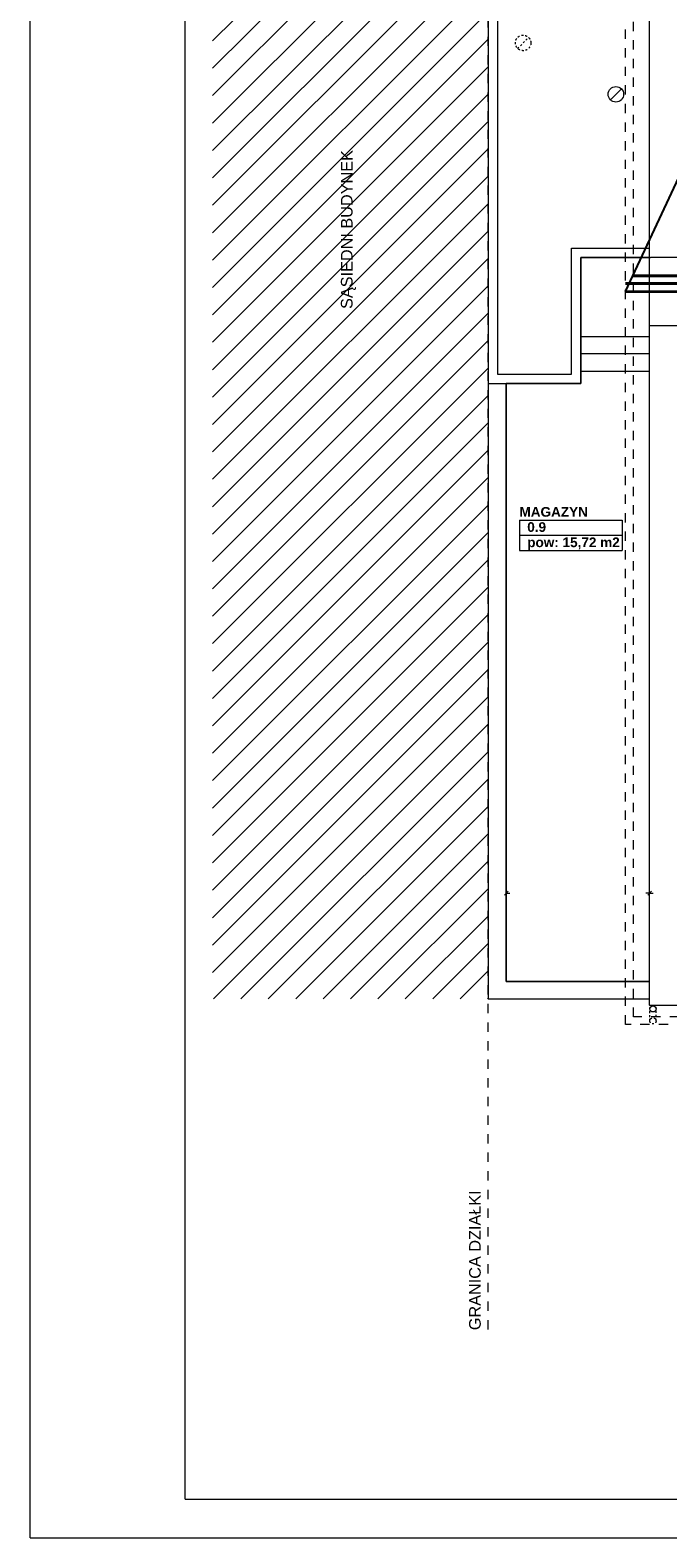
# Model space of a CAD drawing. Header units: millimetres. Extents: x 204754 to 499005, y -178579 to -103222.
# Tile 1 of 178: x 204754 to 212982, y -146315 to -126861. Entities that reach past the tile are written whole.
import ezdxf
from ezdxf import colors
from ezdxf.entities.mleader import LeaderData, LeaderLine
from ezdxf.enums import TextEntityAlignment as Align
from ezdxf.lldxf.tags import DXFTag
from ezdxf.math import Vec2, Vec3

# ---------------------------------------------------------------- set-up
doc = ezdxf.new("R2010")
doc.units = ezdxf.units.MM
doc.header["$MEASUREMENT"] = 0
doc.linetypes.add('2', pattern=[50, 25, -25])
doc.linetypes.add('Przerywana', pattern=[240, 120, -120])
doc.layers.get('0').update_dxf_attribs({"color": 252, "lineweight": 5})
for name, color, linetype, lineweight in [('IS_Ciepła_woda', 1, 'DASHDOT', 40), ('IS_opisy', 7, 'Continuous', 35), ('Nowe_! NAZWY POM', 252, 'Continuous', 5), ('Nowe_! NAZWY POM_Nr_pióra__19', 252, 'Continuous', 5), ('Nowe_! Tabelka_Nr_pióra__19', 252, 'Continuous', 5), ('Nowe_! Tabelka_Nr_pióra__7', 252, 'Continuous', 5), ('Nowe_810-G Ogólne_Nr_pióra__187', 252, 'Continuous', 5), ('Nowe_820-G Rysunki Obrazki_Nr_pióra__103', 252, 'Continuous', 5), ('Nowe_820-G Rysunki Obrazki_Nr_pióra__24', 252, 'Continuous', 5), ('Nowe_Metryczki pomieszczeń ARCHICADa_Nr_pióra__13', 252, 'Continuous', 5), ('Nowe_Nowe_220(1)-A Ściany zewnętrzne_Nr_pióra__103', 252, 'Continuous', 5), ('Nowe_Nowe_220(1)-A Ściany zewnętrzne_Nr_pióra__141', 252, 'Continuous', 5), ('Nowe_Nowe_220(1)-A Ściany zewnętrzne_Nr_pióra__23', 252, 'Continuous', 5), ('Nowe_Nowe_220(1)-A Ściany zewnętrzne_Nr_pióra__3', 252, 'Continuous', 5), ('Nowe_Nowe_220(1)-A Ściany zewnętrzne_Nr_pióra__57', 252, 'Continuous', 5), ('Nowe_TABELKA_Nr_pióra__3', 252, 'Continuous', 5), ('SANITARNE-IS-Działka wody zimnej', 5, 'Continuous', 35)]:
    doc.layers.add(name, color=color, linetype=linetype, lineweight=lineweight)
doc.styles.add('GENERATED_STYLE_1', font='arial.ttf')
doc.styles.add('GENERATED_STYLE_2', font='arialbd.ttf')
doc.styles.add('Opisowy', font='arial.ttf')
tags = doc.linetypes.add('DASHDOT', pattern=[20, 10, -5, 0, -5]).pattern_tags.tags
tags[10:11] = [DXFTag(74, 4), DXFTag(75, 0), DXFTag(340, '0'), DXFTag(46, 0.0), DXFTag(50, 0.0), DXFTag(44, 0.0), DXFTag(45, 0.0)]
tags[8:9] = [DXFTag(74, 4), DXFTag(75, 0), DXFTag(340, '0'), DXFTag(46, 0.0), DXFTag(50, 0.0), DXFTag(44, 0.0), DXFTag(45, 0.0)]
tags[6:7] = [DXFTag(74, 4), DXFTag(75, 0), DXFTag(340, '0'), DXFTag(46, 0.0), DXFTag(50, 0.0), DXFTag(44, 0.0), DXFTag(45, 0.0)]
tags[4:5] = [DXFTag(74, 4), DXFTag(75, 0), DXFTag(340, '0'), DXFTag(46, 0.0), DXFTag(50, 0.0), DXFTag(44, 0.0), DXFTag(45, 0.0)]

# ---------------------------------------------------------------- blocks, each defined once
blk = doc.blocks.new('MAGAZYN_0.9_7', base_point=(211731, -133280))
at = {"layer": 'Nowe_Metryczki pomieszczeń ARCHICADa_Nr_pióra__13', "color": 7, "linetype": 'Continuous', "lineweight": 13}
for p, q in [((211068, -133182), (211068, -133575)), ((211068, -133182), (212394, -133182)), ((212394, -133182), (212394, -133575)), ((211068, -133378), (212394, -133378)), ((211068, -133575), (212394, -133575))]:
    blk.add_line(p, q, dxfattribs=at)
at = {"layer": 'Nowe_Metryczki pomieszczeń ARCHICADa_Nr_pióra__13', "color": 7, "lineweight": 13, "style": 'GENERATED_STYLE_2'}
for tag, p in [('ROOM_NAME', (211068, -133014)), ('ROOM_NUMBER', (211168, -133210)), ('ROOM_CALC_AREA', (211168, -133407))]:
    blk.add_attdef(tag, text='', height=125, dxfattribs=at).set_placement(p, align=Align.TOP_LEFT)
blk = doc.blocks.new('podkład 20251118')
at = {"color": 252, "linetype": 'Continuous', "lineweight": 5}
for p, q in [((210921, -137973), (210873, -138021)), ((210897, -137997), (210944, -137997)), ((212747, -137997), (212699, -137997)), ((212723, -138021), (212771, -137973)), ((212771, -137973), (212723, -138021)), ((212747, -137997), (212794, -137997))]:
    blk.add_line(p, q, dxfattribs=at)
at = {"layer": 'Nowe_! NAZWY POM_Nr_pióra__19', "color": 252, "linetype": 'Continuous', "lineweight": 5}
for p, q in [((212747, -129796), (211860, -129796)), ((211860, -129796), (211860, -131421)), ((212747, -131663), (212747, -129796)), ((210897, -131421), (210897, -139137)), ((211860, -131421), (210897, -131421)), ((212747, -139137), (212747, -131663)), ((210897, -139137), (212747, -139137))]:
    blk.add_line(p, q, dxfattribs=at)
at = {"layer": 'Nowe_! Tabelka_Nr_pióra__19', "color": 252, "linetype": 'Continuous', "lineweight": 5}
for q in [(204754, -116615), (246754, -146315)]:
    blk.add_line((204754, -146315), q, dxfattribs=at)
at = {"layer": 'Nowe_! Tabelka_Nr_pióra__7', "color": 252, "linetype": 'Continuous', "lineweight": 5}
for q in [(206754, -117115), (246254, -145815)]:
    blk.add_line((206754, -145815), q, dxfattribs=at)
at = {"layer": 'Nowe_810-G Ogólne_Nr_pióra__187', "color": 252, "linetype": 'Continuous', "lineweight": 5}
for p, q in [((207109, -126999), (210665, -123443)), ((207109, -127353), (210665, -123796)), ((207109, -127706), (210665, -124150)), ((207109, -128060), (210665, -124503)), ((207109, -128413), (210665, -124857)), ((207109, -128767), (210665, -125211)), ((207109, -129120), (210665, -125564)), ((207109, -129474), (210665, -125918)), ((207109, -129828), (210665, -126271)), ((207109, -130181), (210665, -126625)), ((207109, -130535), (210665, -126978)), ((207109, -130888), (210665, -127332)), ((207109, -131242), (210665, -127685)), ((207109, -131595), (210665, -128039)), ((207109, -131949), (210665, -128393)), ((207109, -132302), (210665, -128746)), ((207109, -132656), (210665, -129100)), ((207109, -133010), (210665, -129453)), ((207109, -133363), (210665, -129807)), ((207109, -133717), (210665, -130160)), ((207109, -134070), (210665, -130514)), ((207109, -134424), (210665, -130867)), ((207109, -134777), (210665, -131221)), ((207109, -135131), (210665, -131575)), ((207109, -135484), (210665, -131928)), ((207109, -135838), (210665, -132282)), ((207109, -136191), (210665, -132635)), ((207109, -136545), (210665, -132989)), ((207109, -136899), (210665, -133342)), ((207109, -137252), (210665, -133696)), ((207109, -137606), (210665, -134049)), ((207109, -137959), (210665, -134403)), ((207109, -138313), (210665, -134757)), ((207109, -138666), (210665, -135110)), ((207109, -139020), (210665, -135464)), ((207120, -139362), (210665, -135817)), ((207474, -139362), (210665, -136171)), ((207827, -139362), (210665, -136524)), ((208181, -139362), (210665, -136878)), ((208534, -139362), (210665, -137231)), ((208888, -139362), (210665, -137585)), ((209241, -139362), (210665, -137939)), ((209595, -139362), (210665, -138292)), ((209949, -139362), (210665, -138646)), ((210302, -139362), (210665, -138999)), ((210656, -139362), (210665, -139353))]:
    blk.add_line(p, q, dxfattribs=at)
at = {"layer": 'Nowe_820-G Rysunki Obrazki_Nr_pióra__103', "color": 252, "linetype": '2', "lineweight": 5}
blk.add_circle((212790, -139645), 40, dxfattribs=at)
at = {"layer": 'Nowe_820-G Rysunki Obrazki_Nr_pióra__24', "color": 7, "linetype": '2', "lineweight": 15}
blk.add_line((211044, -127097), (211186, -126955), dxfattribs=at)
at = {"layer": 'Nowe_820-G Rysunki Obrazki_Nr_pióra__24', "color": 7, "linetype": 'Continuous', "lineweight": 15}
blk.add_line((212241, -127759), (212383, -127617), dxfattribs=at)
at = {"layer": 'Nowe_820-G Rysunki Obrazki_Nr_pióra__24', "color": 7, "linetype": '2', "lineweight": 15}
blk.add_circle((211115, -127026), 100, dxfattribs=at)
at = {"layer": 'Nowe_820-G Rysunki Obrazki_Nr_pióra__24', "color": 7, "linetype": 'Continuous', "lineweight": 15}
for centre, radius in [((212312, -127688), 100), ((212790, -139490), 40)]:
    blk.add_circle(centre, radius, dxfattribs=at)
at = {"layer": 'Nowe_Nowe_220(1)-A Ściany zewnętrzne_Nr_pióra__103', "color": 252, "linetype": 'Przerywana', "lineweight": 5}
for p, q in [((212437, -139692), (212437, -126200)), ((212537, -139592), (212537, -126300)), ((234007, -139592), (212537, -139592)), ((234107, -139692), (212437, -139692))]:
    blk.add_line(p, q, dxfattribs=at)
at = {"layer": 'Nowe_Nowe_220(1)-A Ściany zewnętrzne_Nr_pióra__103', "color": 252, "linetype": '2', "lineweight": 5}
for p, q in [((212750, -139645), (212750, -139440)), ((212830, -139643), (212830, -139440))]:
    blk.add_line(p, q, dxfattribs=at)
at = {"layer": 'Nowe_Nowe_220(1)-A Ściany zewnętrzne_Nr_pióra__141', "color": 252, "linetype": 'Continuous', "lineweight": 5}
for p, q in [((212747, -130820), (211860, -130820)), ((212747, -131038), (211860, -131038)), ((212747, -131266), (211860, -131266))]:
    blk.add_line(p, q, dxfattribs=at)
at = {"layer": 'Nowe_Nowe_220(1)-A Ściany zewnętrzne_Nr_pióra__23', "color": 252, "linetype": 'Przerywana', "lineweight": 5}
blk.add_line((210665, -143625), (210665, -118317), dxfattribs=at)
at = {"layer": 'Nowe_Nowe_220(1)-A Ściany zewnętrzne_Nr_pióra__3', "color": 252, "linetype": 'Continuous', "lineweight": 5}
for p, q in [((210897, -139137), (210897, -131421)), ((210897, -131421), (211860, -131421)), ((212747, -139137), (210897, -139137))]:
    blk.add_line(p, q, dxfattribs=at)
at = {"layer": 'Nowe_Nowe_220(1)-A Ściany zewnętrzne_Nr_pióra__57', "color": 252, "linetype": 'Continuous', "lineweight": 5}
for p, q in [((210665, -123623), (210665, -131421)), ((210785, -123743), (210785, -131301)), ((212747, -139442), (212747, -126438)), ((211740, -131301), (211740, -129676)), ((211740, -129676), (212747, -129676)), ((211860, -131421), (211860, -129796)), ((211860, -129796), (212760, -129796)), ((213297, -129796), (212760, -129796)), ((213297, -130676), (212747, -130676)), ((210785, -131301), (211740, -131301)), ((210665, -131421), (211860, -131421)), ((210665, -131421), (210665, -139362)), ((210665, -139362), (212747, -139362)), ((212747, -139442), (213297, -139442))]:
    blk.add_line(p, q, dxfattribs=at)
at = {"layer": 'Nowe_! NAZWY POM', "color": 7, "linetype": 'Continuous', "lineweight": 13}
blk.add_blockref('MAGAZYN_0.9_7', (211731, -133280), dxfattribs=at).add_auto_attribs({'ROOM_NAME': 'MAGAZYN', 'ROOM_NUMBER': '0.9', 'ROOM_CALC_AREA': 'pow: 15,72 m2'})
at = {"layer": 'Nowe_TABELKA_Nr_pióra__3', "color": 252, "lineweight": 5, "style": 'GENERATED_STYLE_1'}
for s, p in [('SĄSIEDNI BUDYNEK', (208914, -130458)), ('GRANICA DZIAŁKI', (210568, -143636))]:
    blk.add_text(s, height=150, rotation=90, dxfattribs=at).set_placement(p)
blk = doc.blocks.new('_None')

msp = doc.modelspace()

# ---------------------------------------------------------------- linework, layer by layer
at = {"layer": 'IS_Ciepła_woda'}
msp.add_line((212437, -130131), (215874, -130131), dxfattribs=at)
at = {"layer": 'IS_Ciepła_woda', "color": 215, "true_color": 0xa953a0}
msp.add_line((212537, -130031), (215974, -130031), dxfattribs=at)
at = {"layer": 'SANITARNE-IS-Działka wody zimnej'}
msp.add_line((212437, -130231), (215774, -130231), dxfattribs=at)

# ---------------------------------------------------------------- block references
msp.add_blockref('podkład 20251118', (0, 0))

# ---------------------------------------------------------------- leaders
at = {"layer": 'IS_opisy', "lineweight": 25}
ml = msp.add_multileader_mtext('Standard', dxfattribs=at)
ml.set_content('{\\fArial Narrow|b0|i0|c238|p34;Doprowadzić do istniejącego węzła cieplnego}', color=256, style='Opisowy')
ml.set_leader_properties()
ml.set_arrow_properties(name='NONE')
ml.build(insert=Vec2(0, 0))
ml.multileader.update_dxf_attribs({"dogleg_length": 0.1, "arrow_head_size": 8.61})
ctx = ml.context
ctx.base_point, ctx.char_height, ctx.arrow_head_size, ctx.landing_gap_size, ctx.plane_origin = Vec3(213647, -128230), 168, 8.61, 0.861, Vec3(212822, -132659)
notes = []
notes.append((ctx, [(0, (1, 1, 0), (213373, -128230), (1, 0), 274, [(0, [(212437, -130231)], 256, [])])]))
ctx.mtext.insert, ctx.mtext.width, ctx.mtext.defined_height, ctx.mtext.flow_direction = Vec3(213647, -128122), 2772.19, 3543, 5
for ctx, leaders in notes:
    for number, flags, end, landing, length, lines in leaders:
        leader = LeaderData()
        leader.index, (leader.has_last_leader_line, leader.has_dogleg_vector, leader.attachment_direction) = number, flags
        leader.last_leader_point, leader.dogleg_vector, leader.dogleg_length = Vec3(end), Vec3(landing), length
        for number, points, colour, breaks in lines:
            line = LeaderLine()
            line.index, line.vertices, line.color, line.breaks = number, Vec3.list(points), colors.encode_raw_color(colour), breaks
            leader.lines.append(line)
        ctx.leaders.append(leader)

doc.saveas('drawing.dxf')
